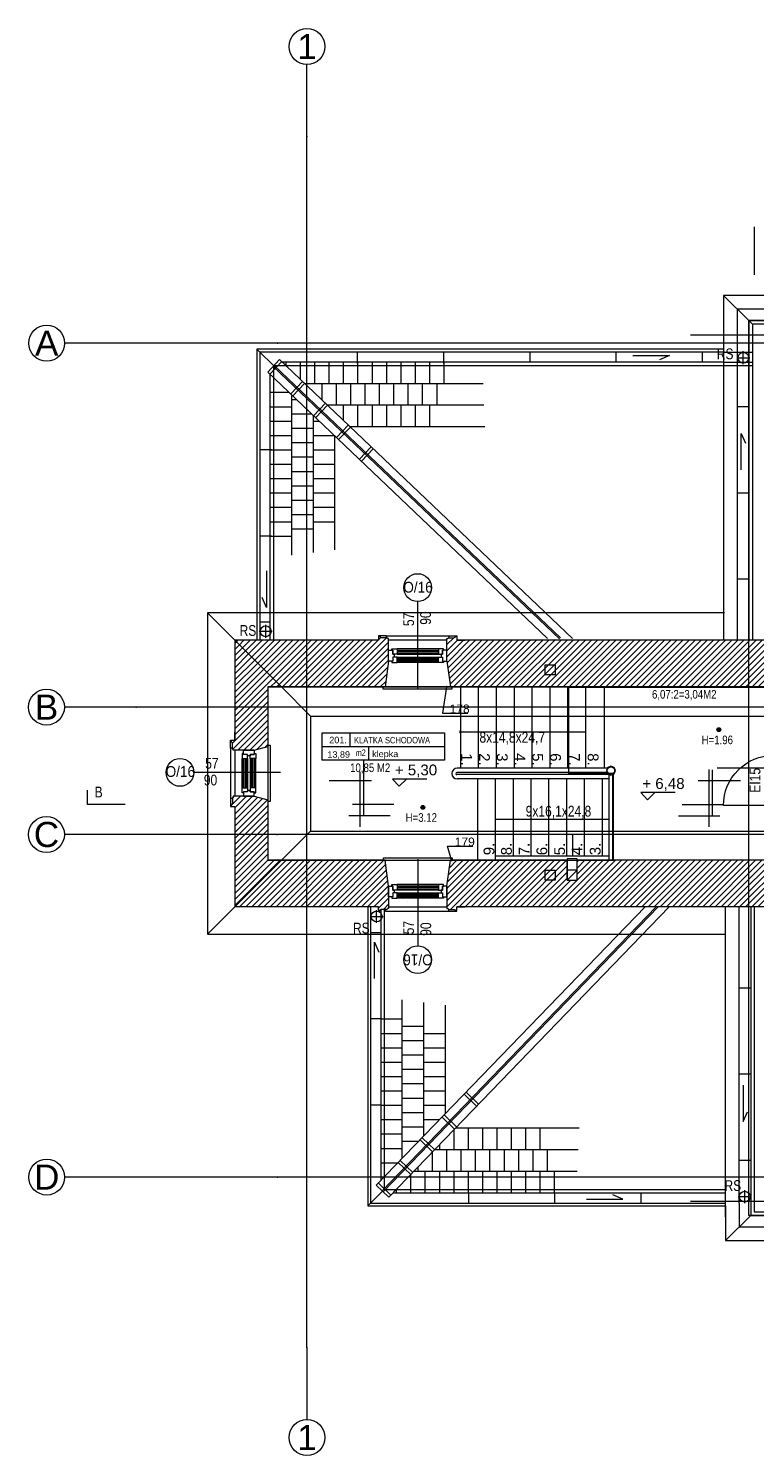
# Model space of a CAD drawing. Header units: millimetres. Extents: x -573548 to 674770, y -210017 to -47794.
# Tile 1 of 234: x 77364 to 87468, y -184010 to -164157. Entities that reach past the tile are written whole.
import ezdxf
from ezdxf.enums import TextEntityAlignment as Align

# ---------------------------------------------------------------- set-up
doc = ezdxf.new("R2010")
doc.units = ezdxf.units.MM
for name, color, linetype, lineweight in [('A.06 RZUT PODDASZA_is$0$00 ZMIANY_Nr_pióra__2', 8, 'Continuous', 9), ('A.06 RZUT PODDASZA_is$0$00 ZMIANY_Nr_pióra__20', 8, 'Continuous', 9), ('A.06 RZUT PODDASZA_is$0$0_Nr_pióra__12', 8, 'Continuous', 9), ('A.06 RZUT PODDASZA_is$0$0_Nr_pióra__25', 8, 'Continuous', 9), ('A.06 RZUT PODDASZA_is$0$A-OPISY-2_Nr_pióra__2', 8, 'Continuous', 9), ('A.06 RZUT PODDASZA_is$0$A-OPISY-3_Nr_pióra__6', 8, 'Continuous', 9), ('A.06 RZUT PODDASZA_is$0$A-WIDOK_Nr_pióra__1', 8, 'Continuous', 9), ('A.06 RZUT PODDASZA_is$0$A-WIDOK_Nr_pióra__21', 8, 'Continuous', 9), ('A.06 RZUT PODDASZA_is$0$A-WYSOKOSCI_Nr_pióra__7', 8, 'Continuous', 9), ('A.06 RZUT PODDASZA_is$0$detalokna_Nr_pióra__2', 8, 'Continuous', 9), ('A.06 RZUT PODDASZA_is$0$detalokna_Nr_pióra__251', 8, 'Continuous', 9), ('A.06 RZUT PODDASZA_is$0$detalokna_Nr_pióra__8', 8, 'Continuous', 9), ('A.06 RZUT PODDASZA_is$0$DIM MALY_Nr_pióra__8', 8, 'Continuous', 9), ('A.06 RZUT PODDASZA_is$0$Drawing & Figure_Nr_pióra__18', 8, 'Continuous', 9), ('A.06 RZUT PODDASZA_is$0$Koty_Nr_pióra__1', 8, 'Continuous', 9), ('A.06 RZUT PODDASZA_is$0$Koty_Nr_pióra__61', 8, 'Continuous', 9), ('A.06 RZUT PODDASZA_is$0$nadproża_opis#6_Nr_pióra__7', 8, 'Continuous', 9), ('A.06 RZUT PODDASZA_is$0$Nowe_00 ZMIANY_Nr_pióra__59', 8, 'Continuous', 9), ('A.06 RZUT PODDASZA_is$0$Nowe_A-DRZWI_Nr_pióra__59', 8, 'Continuous', 9), ('A.06 RZUT PODDASZA_is$0$Nowe_A-OKNA-OPIS_Nr_pióra__59', 8, 'Continuous', 9), ('A.06 RZUT PODDASZA_is$0$Nowe_A_okno_Nr_pióra__59', 8, 'Continuous', 9), ('A.06 RZUT PODDASZA_is$0$Nowe_opisy inne_Nr_pióra__59', 8, 'Continuous', 9), ('A.06 RZUT PODDASZA_is$0$obwody#7_Nr_pióra__5', 8, 'Continuous', 9), ('A.06 RZUT PODDASZA_is$0$opisy inne_Nr_pióra__1', 8, 'Continuous', 9), ('A.06 RZUT PODDASZA_is$0$opisy inne_Nr_pióra__25', 8, 'Continuous', 9), ('A.06 RZUT PODDASZA_is$0$OSIE_Nr_pióra__1', 8, 'Continuous', 9), ('A.06 RZUT PODDASZA_is$0$RURY SPUSTOWE_Nr_pióra__2', 8, 'Continuous', 9), ('A.06 RZUT PODDASZA_is$0$RURY SPUSTOWE_Nr_pióra__3', 8, 'Continuous', 9), ('A.06 RZUT PODDASZA_is$0$SCHODY_Nr_pióra__1', 8, 'Continuous', 9), ('A.06 RZUT PODDASZA_is$0$SCIANY_KONSTR_Nr_pióra__21', 8, 'Continuous', 9), ('A.06 RZUT PODDASZA_is$0$Structural - Grid', 8, 'Continuous', 9), ('A.06 RZUT PODDASZA_is$0$Structural - Grid_Nr_pióra__17', 8, 'Continuous', 9), ('A.06 RZUT PODDASZA_is$0$WIDOK_Nr_pióra__1', 8, 'Continuous', 9), ('A.06 RZUT PODDASZA_is$0$WYCIĄG_Nr_pióra__1', 8, 'Continuous', 9)]:
    doc.layers.add(name, color=color, linetype=linetype, lineweight=lineweight)
doc.styles.add('A.06 RZUT PODDASZA_is$0$STYL_AUTOMATYCZNY_1', font='arial.ttf')
doc.styles.add('A.06 RZUT PODDASZA_is$0$STYL_AUTOMATYCZNY_6', font='arial.ttf', dxfattribs={"width": 0.8})
doc.styles.add('A.06 RZUT PODDASZA_is$0$STYL_AUTOMATYCZNY_7', font='arial.ttf', dxfattribs={"width": 0.7})
doc.styles.add('A.06 RZUT PODDASZA_is$0$STYL_AUTOMATYCZNY_8', font='arial.ttf', dxfattribs={"width": 0.9})
pattern_1 = [(45, (0, 0), (-42.426407, 42.426407), [])]

# ---------------------------------------------------------------- blocks, each defined once
blk = doc.blocks.new('A.06 RZUT PODDASZA_is$0$Standardowy znacznik osi_2')
at = {"layer": 'A.06 RZUT PODDASZA_is$0$Structural - Grid_Nr_pióra__17'}
for p, q in [((1000, 0), (0, 0)), ((1000, 0), (17853, 0)), ((17853, 0), (18853, 0))]:
    blk.add_line(p, q, dxfattribs=at)
for centre in [(-250, 0), (19103, 0)]:
    blk.add_circle(centre, 250, dxfattribs=at)
for p in [(1000, 0), (1000, 0), (17853, 0), (17853, 0)]:
    blk.add_point(p, dxfattribs=at)
at = {"layer": 'A.06 RZUT PODDASZA_is$0$Structural - Grid_Nr_pióra__17', "style": 'A.06 RZUT PODDASZA_is$0$STYL_AUTOMATYCZNY_1'}
for tag, p in [('AC_MarkerText_1_0', (5, -80)), ('AC_MarkerText_1_1', (19358, -80))]:
    blk.add_attdef(tag, text='', height=350, rotation=270, dxfattribs=at).set_placement(p, align=Align.TOP_CENTER)
blk = doc.blocks.new('A.06 RZUT PODDASZA_is$0$Standardowy znacznik osi_3')
at = {"layer": 'A.06 RZUT PODDASZA_is$0$Structural - Grid_Nr_pióra__17'}
for p, q in [((2962, 0), (40907, 0)), ((40907, 0), (43869, 0))]:
    blk.add_line(p, q, dxfattribs=at)
blk.add_circle((44119, 0), 250, dxfattribs=at)
blk.add_point((40907, 0), dxfattribs=at)
blk.add_point((40907, 0), dxfattribs=at)
at = {"layer": 'A.06 RZUT PODDASZA_is$0$Structural - Grid_Nr_pióra__17', "style": 'A.06 RZUT PODDASZA_is$0$STYL_AUTOMATYCZNY_1'}
for tag, p in [('AC_MarkerText_1_0', (-250, -335)), ('AC_MarkerText_1_1', (44119, -335))]:
    blk.add_attdef(tag, text='', height=350, rotation=180, dxfattribs=at).set_placement(p, align=Align.TOP_CENTER)
blk = doc.blocks.new('A.06 RZUT PODDASZA_is$0$Standardowy znacznik osi_4')
at = {"layer": 'A.06 RZUT PODDASZA_is$0$Structural - Grid_Nr_pióra__17'}
for p, q in [((1000, 0), (42869, 0)), ((42869, 0), (43869, 0))]:
    blk.add_line(p, q, dxfattribs=at)
blk.add_circle((44119, 0), 250, dxfattribs=at)
blk.add_point((42869, 0), dxfattribs=at)
blk.add_point((42869, 0), dxfattribs=at)
at = {"layer": 'A.06 RZUT PODDASZA_is$0$Structural - Grid_Nr_pióra__17', "style": 'A.06 RZUT PODDASZA_is$0$STYL_AUTOMATYCZNY_1'}
for tag, p in [('AC_MarkerText_1_0', (-250, -335)), ('AC_MarkerText_1_1', (44119, -335))]:
    blk.add_attdef(tag, text='', height=350, rotation=180, dxfattribs=at).set_placement(p, align=Align.TOP_CENTER)
blk = doc.blocks.new('A.06 RZUT PODDASZA_is')
at = {"layer": 'A.06 RZUT PODDASZA_is$0$00 ZMIANY_Nr_pióra__20'}
blk.add_hatch(color=256, dxfattribs=at).paths.add_polyline_path([(82593, -101189), (82595, -101186), (82596, -101188)])
at = {"layer": 'A.06 RZUT PODDASZA_is$0$A-WYSOKOSCI_Nr_pióra__7'}
for points in [[(86951, -98797, 1), (86897, -98797, 1)], [(82830, -99878, 1), (82777, -99878, 1)]]:
    blk.add_hatch(color=256, dxfattribs=at).paths.add_polyline_path(points)
at = {"layer": 'A.06 RZUT PODDASZA_is$0$Drawing & Figure_Nr_pióra__18'}
h = blk.add_hatch(dxfattribs=at)
h.set_pattern_fill('Common_Brick_0001', color=256, style=0, pattern_type=2)
h.set_pattern_definition(pattern_1)
h.paths.add_polyline_path([(80187, -98942), (80127, -98942), (80127, -98957), (80140, -98957), (80140, -98969, -0.371445), (80153, -98985), (80153, -99057, 0.436052), (80163, -99067), (80163, -99082), (80187, -99082), (80457, -99082), (80647, -99033), (80647, -98204), (80647, -98203), (80837, -98203), (80187, -97553)])
h = blk.add_hatch(dxfattribs=at)
h.set_pattern_fill('Common_Brick_0001', color=256, style=0, pattern_type=2)
h.set_pattern_definition(pattern_1)
h.paths.add_polyline_path([(82326, -97553), (82326, -97529), (82311, -97529, 0.436052), (82301, -97519), (82228, -97519, -0.371445), (82213, -97506), (82201, -97506), (82201, -97493), (82186, -97493), (82186, -97553), (82070, -97553), (80187, -97553), (80837, -98203), (82277, -98203), (82326, -97843), (82326, -97693)])
h = blk.add_hatch(dxfattribs=at)
h.set_pattern_fill('Common_Brick_0001', color=256, style=0, pattern_type=2)
h.set_pattern_definition(pattern_1)
h.paths.add_polyline_path([(83138, -97693), (83138, -97843), (83187, -98203), (87340, -98203), (87667, -98203), (87667, -98204), (87667, -98608), (87667, -99113), (87692, -99113), (87692, -99113), (87742, -99113), (87817, -99113), (87816, -98608), (87814, -97553), (87340, -97553), (83393, -97553), (83278, -97553), (83278, -97493), (83263, -97493), (83263, -97506), (83251, -97506, -0.371445), (83235, -97519), (83163, -97519, 0.436052), (83153, -97529), (83138, -97529), (83138, -97553)])
h = blk.add_hatch(dxfattribs=at)
h.set_pattern_fill('Common_Brick_0001', color=256, style=0, pattern_type=2)
h.set_pattern_definition(pattern_1)
h.paths.add_polyline_path([(80127, -99864), (80187, -99864), (80187, -101263), (82070, -101263), (82186, -101263), (82186, -101323), (82201, -101323), (82201, -101310), (82213, -101310, -0.371445), (82228, -101297), (82301, -101297, 0.436052), (82311, -101287), (82326, -101287), (82326, -101263), (82326, -101123), (82326, -100973), (82277, -100614), (80836, -100614), (80647, -100614), (80647, -99773), (80457, -99724), (80307, -99724), (80307, -99724), (80187, -99724), (80163, -99724), (80163, -99739, 0.436052), (80153, -99749), (80153, -99821, -0.371445), (80140, -99837), (80140, -99849), (80127, -99849)])
h = blk.add_hatch(dxfattribs=at)
h.set_pattern_fill('Common_Brick_0001', color=256, style=0, pattern_type=2)
h.set_pattern_definition(pattern_1)
h.paths.add_polyline_path([(83187, -100614), (83138, -100973), (83138, -101123), (83138, -101263), (83138, -101287), (83153, -101287, 0.436052), (83163, -101297), (83235, -101297, -0.371445), (83251, -101310), (83263, -101310), (83263, -101323), (83278, -101323), (83278, -101263), (83393, -101263), (87340, -101263), (87817, -101263), (87817, -100208), (87817, -99996), (87807, -99996), (87807, -99893), (87791, -99893), (87791, -99893), (87734, -99893), (87667, -99893), (87667, -100208), (87667, -100614), (87340, -100614), (85457, -100614), (84951, -100614), (84951, -100893), (84811, -100893), (84811, -100614), (83210, -100614, -0.294255), (83206, -100619, -0.458912), (83198, -100614)])
at = {"layer": 'A.06 RZUT PODDASZA_is$0$00 ZMIANY_Nr_pióra__2', "flags": 128}
blk.add_lwpolyline([(82593, -101189), (82595, -101186), (82596, -101188)], close=True, dxfattribs=at)
at = {"layer": 'A.06 RZUT PODDASZA_is$0$0_Nr_pióra__12'}
for p, q in [((81933, -100147), (81933, -99382)), ((86787, -100129), (86787, -99352)), ((81499, -99502), (82089, -99502)), ((86637, -99502), (87226, -99502)), ((86787, -100147), (86787, -99514)), ((82349, -99997), (81774, -99997)), ((86362, -99997), (86937, -99997))]:
    blk.add_line(p, q, dxfattribs=at)
at = {"layer": 'A.06 RZUT PODDASZA_is$0$0_Nr_pióra__25'}
for p, q in [((81982, -99987), (81982, -99222)), ((86836, -99987), (86836, -99354)), ((82399, -99837), (81824, -99837)), ((86411, -99837), (86986, -99837))]:
    blk.add_line(p, q, dxfattribs=at)
blk.add_lwpolyline([(78662, -99837), (78137, -99837), (78137, -99637)], dxfattribs=at)
at = {"layer": 'A.06 RZUT PODDASZA_is$0$A-OPISY-3_Nr_pióra__6'}
for p, q in [((81788, -98840), (81788, -99030)), ((81402, -99030), (83106, -99030)), ((82045, -99030), (82045, -99220))]:
    blk.add_line(p, q, dxfattribs=at)
blk.add_lwpolyline([(81402, -99220), (81402, -98840), (83106, -98840), (83106, -99220)], close=True, dxfattribs=at)
at = {"layer": 'A.06 RZUT PODDASZA_is$0$A-WIDOK_Nr_pióra__1'}
for q in [(84811, -100893), (84811, -100753)]:
    blk.add_line((84951, -100753), q, dxfattribs=at)
at = {"layer": 'A.06 RZUT PODDASZA_is$0$A-WIDOK_Nr_pióra__21'}
for points in [[(84507, -97894), (84647, -97894), (84647, -98034), (84507, -98034)], [(84504, -100753), (84644, -100753), (84644, -100893), (84504, -100893)]]:
    blk.add_lwpolyline(points, close=True, dxfattribs=at)
at = {"layer": 'A.06 RZUT PODDASZA_is$0$A-WYSOKOSCI_Nr_pióra__7'}
for centre in [(86924, -98797), (82804, -99878)]:
    blk.add_circle(centre, 26.7, dxfattribs=at)
at = {"layer": 'A.06 RZUT PODDASZA_is$0$detalokna_Nr_pióra__2'}
for points in [[(82299, -97519), (82299, -97493), (83164, -97493), (83164, -97519)], [(83208, -98203), (83208, -98234), (82251, -98234), (82251, -98203)], [(80153, -99055), (80127, -99055), (80127, -99750), (80153, -99750)], [(80647, -99012), (80678, -99012), (80678, -99798), (80647, -99798)], [(82256, -100613), (82256, -100582), (83212, -100582), (83212, -100613)], [(82284, -101297), (82284, -101323), (83164, -101323), (83164, -101297)]]:
    blk.add_lwpolyline(points, dxfattribs=at)
at = {"layer": 'A.06 RZUT PODDASZA_is$0$detalokna_Nr_pióra__251'}
for p, q in [((82299, -97493), (82201, -97493)), ((83164, -97493), (83263, -97493)), ((80127, -99055), (80127, -98957)), ((80127, -99750), (80127, -99849)), ((83164, -101323), (83263, -101323))]:
    blk.add_line(p, q, dxfattribs=at)
at = {"layer": 'A.06 RZUT PODDASZA_is$0$detalokna_Nr_pióra__8'}
for p, q in [((87390, -93155), (87340, -93105)), ((86990, -93543), (87390, -93543)), ((86990, -93683), (87390, -93683)), ((83138, -97553), (82326, -97553)), ((83187, -98203), (82277, -98203)), ((80647, -99033), (80647, -99773)), ((80187, -99082), (80187, -99724)), ((82277, -100613), (83187, -100613)), ((82326, -101263), (83138, -101263))]:
    blk.add_line(p, q, dxfattribs=at)
for points in [[(87417, -101263), (87417, -105505), (118397, -105505), (118397, -93155), (87390, -93155), (87390, -97553)], [(87390, -93733), (80725, -93733), (80725, -97553)], [(82267, -101297), (82267, -105193), (87017, -105193)]]:
    blk.add_lwpolyline(points, dxfattribs=at)
at = {"layer": 'A.06 RZUT PODDASZA_is$0$DIM MALY_Nr_pióra__8'}
for p, q in [((87417, -91802), (87417, -92471)), ((86530, -93305), (87823, -93305)), ((86530, -105355), (87772, -105355))]:
    blk.add_line(p, q, dxfattribs=at)
at = {"layer": 'A.06 RZUT PODDASZA_is$0$Koty_Nr_pióra__1'}
for points in [[(82859, -99484), (82381, -99484), (82473, -99584), (82575, -99484)], [(86316, -99672), (85838, -99672), (85930, -99771), (86032, -99672)]]:
    blk.add_lwpolyline(points, dxfattribs=at)
at = {"layer": 'A.06 RZUT PODDASZA_is$0$nadproża_opis#6_Nr_pióra__7'}
for p, q in [((83133, -98203), (83076, -98569)), ((83076, -98569), (83126, -98569)), ((83126, -98569), (83430, -98569)), ((83204, -100613), (83147, -100420)), ((83147, -100420), (83197, -100420)), ((83197, -100420), (83501, -100420))]:
    blk.add_line(p, q, dxfattribs=at)
for points in [[(83132, -98209, 1), (83134, -98197, 1)], [(83202, -100607, 1), (83206, -100619, 1)]]:
    blk.add_lwpolyline(points, format="xyb", close=True, dxfattribs=at)
at = {"layer": 'A.06 RZUT PODDASZA_is$0$Nowe_00 ZMIANY_Nr_pióra__59', "flags": 128}
blk.add_lwpolyline([(87340, -93105), (118447, -93105), (118447, -105555), (87340, -105555)], close=True, dxfattribs=at)
at = {"layer": 'A.06 RZUT PODDASZA_is$0$Nowe_A-DRZWI_Nr_pióra__59'}
blk.add_lwpolyline([(87692, -99850), (87692, -99893), (87791, -99893), (87791, -99850), (86988, -99850, -0.414214), (87683, -99155), (87791, -99155), (87791, -99113), (87692, -99113), (87692, -99155)], format="xyb", dxfattribs=at)
at = {"layer": 'A.06 RZUT PODDASZA_is$0$Nowe_A-OKNA-OPIS_Nr_pióra__59'}
for p, q in [((82732, -98218), (82732, -97013)), ((80822, -99392), (79617, -99392)), ((82732, -100598), (82732, -101803))]:
    blk.add_line(p, q, dxfattribs=at)
for centre in [(82732, -96820), (79424, -99392), (82732, -101996)]:
    blk.add_circle(centre, 193, dxfattribs=at)
at = {"layer": 'A.06 RZUT PODDASZA_is$0$Nowe_A_okno_Nr_pióra__59'}
for points in [[(82444, -97673), (82444, -97748), (82386, -97748), (82386, -97693), (82374, -97693), (82374, -97673)], [(83020, -97673), (83020, -97748), (83078, -97748), (83078, -97693), (83090, -97693), (83090, -97673)], [(82326, -97843), (82326, -97693), (82386, -97693), (82386, -97748), (82406, -97748), (82406, -97788), (82386, -97788), (82386, -97843)], [(82444, -97863), (82444, -97788), (82386, -97788), (82386, -97843), (82374, -97843), (82374, -97863)], [(83020, -97863), (83020, -97788), (83078, -97788), (83078, -97843), (83090, -97843), (83090, -97863)], [(83138, -97843), (83138, -97693), (83078, -97693), (83078, -97748), (83058, -97748), (83058, -97788), (83078, -97788), (83078, -97843)], [(80287, -99200), (80362, -99200), (80362, -99142), (80307, -99142), (80307, -99130), (80287, -99130)], [(80307, -99082), (80457, -99082), (80457, -99142), (80402, -99142), (80402, -99162), (80362, -99162), (80362, -99142), (80307, -99142)], [(80477, -99200), (80402, -99200), (80402, -99142), (80457, -99142), (80457, -99130), (80477, -99130)], [(80287, -99606), (80362, -99606), (80362, -99664), (80307, -99664), (80307, -99676), (80287, -99676)], [(80307, -99724), (80457, -99724), (80457, -99664), (80402, -99664), (80402, -99644), (80362, -99644), (80362, -99664), (80307, -99664)], [(80477, -99606), (80402, -99606), (80402, -99664), (80457, -99664), (80457, -99676), (80477, -99676)], [(82326, -101123), (82326, -100973), (82386, -100973), (82386, -101028), (82406, -101028), (82406, -101068), (82386, -101068), (82386, -101123)], [(82444, -100953), (82444, -101028), (82386, -101028), (82386, -100973), (82374, -100973), (82374, -100953)], [(83020, -100953), (83020, -101028), (83078, -101028), (83078, -100973), (83090, -100973), (83090, -100953)], [(83138, -101123), (83138, -100973), (83078, -100973), (83078, -101028), (83058, -101028), (83058, -101068), (83078, -101068), (83078, -101123)], [(82444, -101143), (82444, -101068), (82386, -101068), (82386, -101123), (82374, -101123), (82374, -101143)], [(83020, -101143), (83020, -101068), (83078, -101068), (83078, -101123), (83090, -101123), (83090, -101143)]]:
    blk.add_lwpolyline(points, close=True, dxfattribs=at)
for points in [[(83020, -97673), (82444, -97673)], [(82444, -97691), (83020, -97691)], [(82444, -97711), (83020, -97711)], [(82444, -97731), (83020, -97731)], [(82444, -97748), (83020, -97748)], [(82444, -97788), (83020, -97788)], [(82444, -97806), (83020, -97806)], [(82444, -97826), (83020, -97826)], [(82444, -97846), (83020, -97846)], [(83020, -97863), (82444, -97863)], [(80287, -99606), (80287, -99200)], [(80304, -99200), (80304, -99606)], [(80324, -99200), (80324, -99606)], [(80344, -99200), (80344, -99606)], [(80362, -99200), (80362, -99606)], [(80402, -99200), (80402, -99606)], [(80419, -99200), (80419, -99606)], [(80439, -99200), (80439, -99606)], [(80459, -99200), (80459, -99606)], [(80477, -99606), (80477, -99200)], [(83020, -100953), (82444, -100952)], [(82444, -100970), (83020, -100970)], [(82444, -100990), (83020, -100990)], [(82444, -101010), (83020, -101010)], [(82444, -101027), (83020, -101028)], [(82444, -101067), (83020, -101068)], [(82444, -101085), (83020, -101085)], [(82444, -101105), (83020, -101105)], [(82444, -101125), (83020, -101125)], [(83020, -101143), (82444, -101142)]]:
    blk.add_lwpolyline(points, dxfattribs=at)
at = {"layer": 'A.06 RZUT PODDASZA_is$0$obwody#7_Nr_pióra__5'}
for points in [[(84837, -98204), (80647, -98204), (80647, -100614), (85457, -100614), (85457, -99409), (84837, -99409)], [(87667, -100614), (85457, -100614), (85457, -99409), (84837, -99409), (84837, -98204), (87667, -98204)]]:
    blk.add_lwpolyline(points, close=True, dxfattribs=at)
at = {"layer": 'A.06 RZUT PODDASZA_is$0$OSIE_Nr_pióra__1'}
for p, q in [((87174, -93623), (87354, -93623)), ((87264, -93713), (87264, -93533)), ((80526, -97428), (80706, -97428)), ((80616, -97518), (80616, -97338)), ((86900, -99330), (119033, -99330)), ((82070, -101396), (82250, -101396)), ((82160, -101486), (82160, -101306)), ((87284, -105384), (87284, -105204)), ((87194, -105294), (87374, -105294))]:
    blk.add_line(p, q, dxfattribs=at)
at = {"layer": 'A.06 RZUT PODDASZA_is$0$RURY SPUSTOWE_Nr_pióra__2'}
for points in [[(85728, -93591), (86235, -93591), (86098, -93651)], [(87236, -95180), (87236, -94674), (87295, -94811)], [(80628, -96589), (80628, -97096), (80568, -96959)], [(82130, -102261), (82130, -101754), (82190, -101891)], [(87263, -103743), (87263, -104250), (87322, -104113)], [(85079, -105330), (85586, -105330), (85449, -105270)]]:
    blk.add_lwpolyline(points, dxfattribs=at)
at = {"layer": 'A.06 RZUT PODDASZA_is$0$RURY SPUSTOWE_Nr_pióra__3'}
for centre in [(87264, -93623), (80616, -97428), (82160, -101396), (87284, -105294)]:
    blk.add_circle(centre, 75, dxfattribs=at)
at = {"layer": 'A.06 RZUT PODDASZA_is$0$SCHODY_Nr_pióra__1'}
for p, q in [((83327, -98203), (83327, -99333)), ((83575, -98203), (83575, -99333)), ((83824, -98203), (83824, -99333)), ((84073, -98203), (84073, -99333)), ((84321, -98203), (84321, -99333)), ((84570, -98203), (84570, -99333)), ((84818, -98203), (84818, -99333)), ((85067, -98203), (85067, -99333)), ((85327, -98203), (85327, -99333)), ((83327, -99247), (83327, -99333)), ((85372, -99393), (83278, -99393)), ((85399, -99423), (83278, -99423)), ((85374, -99333), (83282, -99333)), ((85399, -100613), (85399, -99418)), ((85446, -100613), (85446, -99418)), ((83278, -99483), (83278, -99483)), ((85399, -99483), (83282, -99483)), ((83569, -100611), (83569, -99483)), ((83817, -100611), (83817, -99483)), ((84064, -100556), (84064, -99483)), ((84312, -100556), (84312, -99483)), ((84559, -100556), (84559, -99483)), ((84807, -100556), (84807, -99483)), ((85055, -100556), (85055, -99483)), ((85302, -100556), (85302, -99483)), ((85399, -100556), (83817, -100556))]:
    blk.add_line(p, q, dxfattribs=at)
blk.add_lwpolyline([(83314, -98826, 1), (83339, -98826, 1)], format="xyb", close=True, dxfattribs=at)
for points in [[(83327, -98826), (84784, -98826), (85077, -98826)], [(85399, -100047), (84109, -100047), (83817, -100047)]]:
    blk.add_lwpolyline(points, dxfattribs=at)
blk.add_lwpolyline([(85422, -99304), (85378, -99322), (85360, -99366), (85378, -99410), (85422, -99428), (85466, -99410), (85484, -99366), (85466, -99322)], close=True, dxfattribs=at)
blk.add_circle((85422, -99366), 50.8, dxfattribs=at)
for centre, radius in [((83282, -99408), 75), ((83278, -99408), 15)]:
    blk.add_arc(centre, radius, 90, 270, dxfattribs=at)
at = {"layer": 'A.06 RZUT PODDASZA_is$0$SCIANY_KONSTR_Nr_pióra__21'}
for p, q in [((80187, -97553), (80187, -98942)), ((82186, -97553), (80187, -97553)), ((82326, -97843), (82326, -97553)), ((82326, -97843), (82326, -97573)), ((83138, -97843), (83138, -97553)), ((87814, -97553), (83278, -97553)), ((82326, -97843), (82277, -98203)), ((83138, -97843), (83187, -98203)), ((80647, -98203), (80647, -99033)), ((82277, -98203), (80647, -98203)), ((87667, -98203), (83187, -98203)), ((80457, -99082), (80647, -99033)), ((80457, -99082), (80187, -99082)), ((80457, -99724), (80187, -99724)), ((80457, -99724), (80647, -99773)), ((80647, -99773), (80647, -100613)), ((80187, -99864), (80187, -101263)), ((82277, -100613), (80647, -100613)), ((82326, -100973), (82277, -100613)), ((83138, -100973), (83187, -100613)), ((84811, -100613), (83187, -100613)), ((84811, -100613), (84811, -100893)), ((84811, -100893), (84811, -100613)), ((87667, -100613), (84951, -100613)), ((84951, -100893), (84951, -100613)), ((82326, -100973), (82326, -101263)), ((83138, -100973), (83138, -101263)), ((84811, -100893), (84951, -100893)), ((82186, -101263), (80187, -101263)), ((87817, -101263), (83278, -101263))]:
    blk.add_line(p, q, dxfattribs=at)
for points in [[(82326, -97553), (82326, -97529), (82311, -97529, 0.436052), (82301, -97519), (82228, -97519, -0.371445), (82213, -97506), (82201, -97506), (82201, -97493), (82186, -97493), (82186, -97553), (82070, -97553)], [(83138, -97553), (83138, -97529), (83153, -97529, -0.436052), (83163, -97519), (83235, -97519, 0.371445), (83251, -97506), (83263, -97506), (83263, -97493), (83278, -97493), (83278, -97553), (83393, -97553)], [(80187, -99082), (80163, -99082), (80163, -99067, -0.436052), (80153, -99057), (80153, -98985, 0.371445), (80140, -98969), (80140, -98957), (80127, -98957), (80127, -98942), (80187, -98942), (80187, -98826)], [(80187, -99724), (80163, -99724), (80163, -99739, 0.436052), (80153, -99749), (80153, -99821, -0.371445), (80140, -99837), (80140, -99849), (80127, -99849), (80127, -99864), (80187, -99864), (80187, -99979)], [(82326, -101263), (82326, -101287), (82311, -101287, -0.436052), (82301, -101297), (82228, -101297, 0.371445), (82213, -101310), (82201, -101310), (82201, -101323), (82186, -101323), (82186, -101263), (82070, -101263)], [(83138, -101263), (83138, -101287), (83153, -101287, 0.436052), (83163, -101297), (83235, -101297, -0.371445), (83251, -101310), (83263, -101310), (83263, -101323), (83278, -101323), (83278, -101263), (83393, -101263)]]:
    blk.add_lwpolyline(points, format="xyb", dxfattribs=at)
at = {"layer": 'A.06 RZUT PODDASZA_is$0$WIDOK_Nr_pióra__1'}
for p, q in [((86990, -92755), (87340, -93105)), ((80495, -93503), (80756, -93763)), ((86990, -93353), (86990, -97553)), ((80810, -93648), (80645, -93822)), ((80839, -93676), (80674, -93849)), ((80810, -93648), (84886, -97527)), ((80896, -93683), (80896, -93729)), ((81096, -93683), (81096, -93920)), ((81296, -93683), (81296, -93983)), ((81496, -93683), (81496, -93983)), ((81696, -93683), (81696, -93983)), ((81895, -93703), (81895, -93543)), ((81896, -93683), (81896, -93983)), ((82096, -93683), (82096, -93983)), ((82296, -93683), (82296, -93983)), ((82496, -93683), (82496, -93983)), ((82696, -93683), (82696, -93983)), ((82896, -93683), (82896, -93983)), ((83095, -93703), (83095, -93543)), ((83096, -93683), (83096, -93983)), ((84295, -93683), (84295, -93543)), ((85495, -93683), (85495, -93543)), ((86695, -93683), (86695, -93543)), ((80645, -93822), (84538, -97527)), ((80721, -93742), (84705, -97535)), ((80735, -93728), (84719, -97520)), ((80675, -94103), (80941, -94103)), ((81129, -93951), (80964, -94125)), ((81158, -93979), (80993, -94153)), ((81396, -93983), (81396, -94205)), ((81596, -93983), (81596, -94283)), ((81796, -93983), (81796, -94283)), ((81996, -93983), (81996, -94283)), ((82196, -93983), (82196, -94283)), ((82396, -93983), (82396, -94283)), ((82596, -93983), (82596, -94283)), ((82796, -93983), (82796, -94283)), ((82996, -93983), (82996, -94283)), ((80975, -94203), (81046, -94203)), ((81448, -94255), (81282, -94429)), ((81477, -94282), (81311, -94456)), ((81696, -94283), (81696, -94491)), ((81896, -94283), (81896, -94583)), ((82096, -94283), (82096, -94583)), ((82296, -94283), (82296, -94583)), ((82496, -94283), (82496, -94583)), ((82696, -94283), (82696, -94583)), ((82896, -94283), (82896, -94583)), ((80675, -94303), (80975, -94303)), ((80975, -94403), (81256, -94403)), ((87340, -94305), (87180, -94305)), ((80675, -94503), (80975, -94503)), ((80975, -94603), (81275, -94603)), ((81275, -94503), (81361, -94503)), ((81767, -94558), (81601, -94732)), ((81796, -94586), (81630, -94759)), ((80675, -94703), (80975, -94703)), ((80975, -94803), (81275, -94803)), ((81275, -94703), (81571, -94703)), ((82085, -94861), (81920, -95035)), ((82114, -94889), (81949, -95063)), ((80695, -94903), (80535, -94903)), ((80675, -94903), (80975, -94903)), ((80975, -95003), (81275, -95003)), ((81275, -94903), (81575, -94903)), ((80675, -95103), (80975, -95103)), ((80975, -95203), (81275, -95203)), ((81275, -95103), (81575, -95103)), ((80675, -95303), (80975, -95303)), ((80975, -95403), (81275, -95403)), ((81275, -95303), (81575, -95303)), ((80675, -95503), (80975, -95503)), ((80975, -95603), (81275, -95603)), ((81275, -95503), (81575, -95503)), ((87340, -95505), (87180, -95505)), ((80675, -95703), (80975, -95703)), ((80975, -95803), (81275, -95803)), ((81275, -95703), (81575, -95703)), ((80675, -95903), (80975, -95903)), ((80975, -96003), (81275, -96003)), ((81275, -95903), (81575, -95903)), ((80695, -96103), (80535, -96103)), ((80675, -96103), (80975, -96103)), ((87340, -96705), (87180, -96705)), ((79807, -97173), (80837, -98203)), ((80675, -97303), (80535, -97303)), ((80837, -98203), (81242, -98608)), ((81242, -98608), (87851, -98608)), ((81242, -98608), (81242, -100208)), ((80837, -100613), (81242, -100208)), ((81242, -100208), (87851, -100208)), ((79807, -101643), (80837, -100613)), ((82156, -105135), (85900, -101263)), ((82235, -105212), (86053, -101263)), ((82249, -105226), (86080, -101263)), ((82329, -105302), (86233, -101263)), ((87017, -105573), (87017, -101263)), ((87207, -105383), (87207, -101263)), ((82217, -101622), (82077, -101622)), ((87367, -102392), (87207, -102392)), ((82217, -102822), (82077, -102822)), ((82217, -102822), (82517, -102822)), ((82217, -103022), (82517, -103022)), ((82517, -102922), (82817, -102922)), ((82817, -103022), (83117, -103022)), ((82217, -103222), (82517, -103222)), ((82517, -103122), (82817, -103122)), ((82817, -103222), (83117, -103222)), ((82217, -103422), (82517, -103422)), ((82517, -103322), (82817, -103322)), ((82817, -103422), (83117, -103422)), ((82217, -103622), (82517, -103622)), ((82517, -103522), (82817, -103522)), ((82817, -103622), (83117, -103622)), ((87367, -103592), (87207, -103592)), ((82217, -103822), (82517, -103822)), ((82517, -103722), (82817, -103722)), ((82817, -103822), (83117, -103822)), ((82217, -104022), (82077, -104022)), ((82217, -104022), (82517, -104022)), ((82517, -103922), (82817, -103922)), ((82817, -104022), (83117, -104022)), ((83552, -104037), (83379, -103870)), ((83580, -104008), (83407, -103841)), ((82217, -104222), (82517, -104222)), ((82517, -104122), (82817, -104122)), ((82817, -104222), (83039, -104222)), ((83246, -104353), (83073, -104186)), ((83274, -104324), (83101, -104157)), ((82217, -104422), (82517, -104422)), ((82517, -104322), (82817, -104322)), ((83238, -104643), (83238, -104362)), ((83438, -104643), (83438, -104343)), ((83638, -104643), (83638, -104343)), ((83838, -104643), (83838, -104343)), ((84038, -104643), (84038, -104343)), ((84238, -104643), (84238, -104343)), ((84438, -104643), (84438, -104343)), ((82217, -104622), (82517, -104622)), ((82517, -104522), (82748, -104522)), ((82940, -104669), (82768, -104503)), ((82968, -104641), (82795, -104474)), ((83038, -104643), (83038, -104568)), ((82217, -104822), (82459, -104822)), ((82634, -104986), (82462, -104819)), ((82662, -104957), (82490, -104790)), ((82938, -104943), (82938, -104672)), ((83138, -104943), (83138, -104643)), ((83338, -104943), (83338, -104643)), ((83538, -104943), (83538, -104643)), ((83738, -104943), (83738, -104643)), ((83938, -104943), (83938, -104643)), ((84138, -104943), (84138, -104643)), ((84338, -104943), (84338, -104643)), ((84538, -104943), (84538, -104643)), ((87367, -104792), (87207, -104792)), ((82638, -105243), (82638, -104982)), ((82738, -104943), (82738, -104879)), ((82838, -105243), (82838, -104943)), ((83038, -105243), (83038, -104943)), ((83238, -105243), (83238, -104943)), ((83438, -105243), (83438, -104943)), ((83638, -105243), (83638, -104943)), ((83838, -105243), (83838, -104943)), ((84038, -105243), (84038, -104943)), ((84238, -105243), (84238, -104943)), ((84438, -105243), (84438, -104943)), ((84638, -105243), (84638, -104943)), ((82037, -105423), (82242, -105218)), ((82329, -105302), (82156, -105135)), ((82356, -105273), (82184, -105107)), ((82438, -105243), (82438, -105189)), ((83438, -105243), (83438, -105383)), ((84638, -105243), (84638, -105383)), ((85838, -105243), (85838, -105383)), ((87367, -105555), (87017, -105905))]:
    blk.add_line(p, q, dxfattribs=at)
for points in [[(82037, -101263), (82037, -105423), (87017, -105423), (87017, -105905), (118797, -105905), (118797, -92755), (86990, -92755), (86990, -93503), (80495, -93503), (80495, -97553)], [(87207, -105383), (87207, -105715), (118607, -105715), (118607, -92945), (87180, -92945), (87180, -97553)], [(87367, -101263), (87367, -105555), (118447, -105555), (118447, -93105), (87340, -93105), (87340, -97553)], [(86990, -93543), (80535, -93543), (80535, -97553)], [(86990, -93683), (80847, -93683)], [(80675, -93851), (80675, -97553)], [(83642, -93983), (81162, -93983)], [(80975, -94136), (80975, -96368)], [(83654, -94283), (81477, -94283)], [(81275, -94422), (81275, -96331)], [(83666, -94583), (81793, -94583)], [(81575, -94708), (81575, -96295)], [(87000, -97173), (79807, -97173), (79807, -101643), (87017, -101643)], [(82077, -101263), (82077, -105383), (87017, -105383)], [(82217, -101301), (82217, -105072)], [(82517, -104762), (82517, -102558)], [(82817, -104451), (82817, -102594)], [(83117, -104141), (83117, -102630)], [(84977, -104343), (83256, -104343)], [(84965, -104643), (82966, -104643)], [(84953, -104943), (82676, -104943)], [(82386, -105243), (87017, -105243)]]:
    blk.add_lwpolyline(points, dxfattribs=at)
at = {"layer": 'A.06 RZUT PODDASZA_is$0$WYCIĄG_Nr_pióra__1'}
blk.add_lwpolyline([(84889, -100555), (84889, -100404), (84889, -100256)], dxfattribs=at)
blk.add_lwpolyline([(84811, -100593), (84811, -100613), (84951, -100613), (84951, -100593)], close=True, dxfattribs=at)
at = {"layer": 'A.06 RZUT PODDASZA_is$0$Structural - Grid'}
ref = blk.add_blockref('A.06 RZUT PODDASZA_is$0$Standardowy znacznik osi_2', (81191, -108395), dxfattribs=dict(at, zscale=1000, rotation=90))
ref.add_attrib('AC_MarkerText_1', '1', dxfattribs={"layer": 'A.06 RZUT PODDASZA_is$0$Structural - Grid_Nr_pióra__17', "color": 20, "lineweight": 15, "true_color": 0xf73328, "height": 350, "rotation": 360, "style": 'A.06 RZUT PODDASZA_is$0$STYL_AUTOMATYCZNY_1'}).set_placement((81191, -108470), align=Align.TOP_CENTER)
ref.add_attrib('AC_MarkerText_1_1', '1', dxfattribs={"layer": 'A.06 RZUT PODDASZA_is$0$Structural - Grid_Nr_pióra__17', "color": 20, "lineweight": 15, "true_color": 0xf73328, "height": 350, "rotation": 360, "style": 'A.06 RZUT PODDASZA_is$0$STYL_AUTOMATYCZNY_1'}).set_placement((81191, -89117), align=Align.TOP_CENTER)
ref = blk.add_blockref('A.06 RZUT PODDASZA_is$0$Standardowy znacznik osi_3', (121687, -93420), dxfattribs=dict(at, zscale=1000, rotation=180))
ref.add_attrib('AC_MarkerText_1_1', 'A', dxfattribs={"layer": 'A.06 RZUT PODDASZA_is$0$Structural - Grid_Nr_pióra__17', "color": 20, "lineweight": 15, "true_color": 0xf73328, "height": 350, "rotation": 360, "style": 'A.06 RZUT PODDASZA_is$0$STYL_AUTOMATYCZNY_1'}).set_placement((77568, -93245), align=Align.TOP_CENTER)
ref = blk.add_blockref('A.06 RZUT PODDASZA_is$0$Standardowy znacznik osi_4', (121683, -98483), dxfattribs=dict(at, zscale=1000, rotation=180))
ref.add_attrib('AC_MarkerText_1_1', 'B', dxfattribs={"layer": 'A.06 RZUT PODDASZA_is$0$Structural - Grid_Nr_pióra__17', "color": 20, "lineweight": 15, "true_color": 0xf73328, "height": 350, "rotation": 360, "style": 'A.06 RZUT PODDASZA_is$0$STYL_AUTOMATYCZNY_1'}).set_placement((77565, -98308), align=Align.TOP_CENTER)
ref = blk.add_blockref('A.06 RZUT PODDASZA_is$0$Standardowy znacznik osi_3', (121683, -100255), dxfattribs=dict(at, zscale=1000, rotation=180))
ref.add_attrib('AC_MarkerText_1_1', 'C', dxfattribs={"layer": 'A.06 RZUT PODDASZA_is$0$Structural - Grid_Nr_pióra__17', "color": 20, "lineweight": 15, "true_color": 0xf73328, "height": 350, "rotation": 360, "style": 'A.06 RZUT PODDASZA_is$0$STYL_AUTOMATYCZNY_1'}).set_placement((77565, -100080), align=Align.TOP_CENTER)
ref = blk.add_blockref('A.06 RZUT PODDASZA_is$0$Standardowy znacznik osi_3', (121687, -105022), dxfattribs=dict(at, zscale=1000, rotation=180))
ref.add_attrib('AC_MarkerText_1_1', 'D', dxfattribs={"layer": 'A.06 RZUT PODDASZA_is$0$Structural - Grid_Nr_pióra__17', "color": 20, "lineweight": 15, "true_color": 0xf73328, "height": 350, "rotation": 360, "style": 'A.06 RZUT PODDASZA_is$0$STYL_AUTOMATYCZNY_1'}).set_placement((77568, -104847), align=Align.TOP_CENTER)
at = {"layer": 'A.06 RZUT PODDASZA_is$0$A-OPISY-2_Nr_pióra__2', "char_height": 90}
for s, insert, attachment_point, style in [('\\A1;{\\pql;\\fArial|b0|i0|c238|p0;\\W1.000000;201.}', (81501, -98987), 7, 'A.06 RZUT PODDASZA_is$0$STYL_AUTOMATYCZNY_1'), ('\\A1;{\\pql;\\fArial|b0|i0|c238|p0;\\W0.800000;KLATKA SCHODOWA}', (81846, -98989), 7, 'A.06 RZUT PODDASZA_is$0$STYL_AUTOMATYCZNY_6'), ('\\A1;{\\pql;\\fArial|b0|i0|c238|p0;\\W1.000000;13,89}', (81475, -99204), 7, 'A.06 RZUT PODDASZA_is$0$STYL_AUTOMATYCZNY_1'), ('\\A1;{\\pqr;\\fArial|b0|i0|c238|p0;\\W0.700000;m2}', (82009, -99073), 3, 'A.06 RZUT PODDASZA_is$0$STYL_AUTOMATYCZNY_7'), ('\\A1;{\\pql;\\fArial|b0|i0|c238|p0;\\W1.000000;klepka}', (82098, -99206), 7, 'A.06 RZUT PODDASZA_is$0$STYL_AUTOMATYCZNY_1')]:
    blk.add_mtext(s, dxfattribs=dict(at, insert=insert, attachment_point=attachment_point, style=style))
at = {"layer": 'A.06 RZUT PODDASZA_is$0$A-WYSOKOSCI_Nr_pióra__7', "char_height": 120, "attachment_point": 5, "style": 'A.06 RZUT PODDASZA_is$0$STYL_AUTOMATYCZNY_6'}
for s, insert in [('\\A1;{\\pqc;\\fArial|b0|i0|c238|p0;\\W0.800000;H=1.96}', (86902, -98940)), ('\\A1;{\\pqc;\\fArial|b0|i0|c238|p0;\\W0.800000;H=3.12}', (82782, -100020))]:
    blk.add_mtext(s, dxfattribs=dict(at, insert=insert))
at = {"layer": 'A.06 RZUT PODDASZA_is$0$Koty_Nr_pióra__61', "char_height": 150, "attachment_point": 7, "style": 'A.06 RZUT PODDASZA_is$0$STYL_AUTOMATYCZNY_1'}
for s, insert in [('\\A1;{\\pql;\\fArial|b0|i0|c238|p0;\\W1.000000; + 5,30}', (82356, -99460)), ('\\A1;{\\pql;\\fArial|b0|i0|c238|p0;\\W1.000000; + 6,48}', (85800, -99649))]:
    blk.add_mtext(s, dxfattribs=dict(at, insert=insert))
at = {"layer": 'A.06 RZUT PODDASZA_is$0$nadproża_opis#6_Nr_pióra__7', "char_height": 120, "attachment_point": 1, "style": 'A.06 RZUT PODDASZA_is$0$STYL_AUTOMATYCZNY_1'}
for s, insert in [('\\A1;{\\pql;\\fArial|b0|i0|c238|p0;\\W1.000000;178}', (83176, -98447)), ('\\A1;{\\pql;\\fArial|b0|i0|c238|p0;\\W1.000000;179}', (83247, -100298))]:
    blk.add_mtext(s, dxfattribs=dict(at, insert=insert))
at = {"layer": 'A.06 RZUT PODDASZA_is$0$Nowe_A-OKNA-OPIS_Nr_pióra__59', "char_height": 150, "attachment_point": 5}
for s, insert, style in [('\\A1;{\\pqc;\\fArial|b0|i0|c238|p0;\\W0.900000;O/16}', (82736, -96816), 'A.06 RZUT PODDASZA_is$0$STYL_AUTOMATYCZNY_8'), ('\\A1;{\\pqc;\\fArial|b0|i0|c238|p0;\\W0.800000;57}', (79867, -99266), 'A.06 RZUT PODDASZA_is$0$STYL_AUTOMATYCZNY_6'), ('\\A1;{\\pqc;\\fArial|b0|i0|c238|p0;\\W0.900000;O/16}', (79428, -99380), 'A.06 RZUT PODDASZA_is$0$STYL_AUTOMATYCZNY_8'), ('\\A1;{\\pqc;\\fArial|b0|i0|c238|p0;\\W0.800000;90}', (79848, -99499), 'A.06 RZUT PODDASZA_is$0$STYL_AUTOMATYCZNY_6')]:
    blk.add_mtext(s, dxfattribs=dict(at, insert=insert, style=style))
for s, insert, rotation, style in [('\\A1;{\\pqc;\\fArial|b0|i0|c238|p0;\\W0.800000;57}', (82607, -97263), 90, 'A.06 RZUT PODDASZA_is$0$STYL_AUTOMATYCZNY_6'), ('\\A1;{\\pqc;\\fArial|b0|i0|c238|p0;\\W0.800000;90}', (82842, -97244), 90, 'A.06 RZUT PODDASZA_is$0$STYL_AUTOMATYCZNY_6'), ('\\A1;{\\pqc;\\fArial|b0|i0|c238|p0;\\W0.800000;57}', (82607, -101551), 90, 'A.06 RZUT PODDASZA_is$0$STYL_AUTOMATYCZNY_6'), ('\\A1;{\\pqc;\\fArial|b0|i0|c238|p0;\\W0.800000;90}', (82846, -101572), 90, 'A.06 RZUT PODDASZA_is$0$STYL_AUTOMATYCZNY_6'), ('\\A1;{\\pqc;\\fArial|b0|i0|c238|p0;\\W0.900000;O/16}', (82736, -101999), 180, 'A.06 RZUT PODDASZA_is$0$STYL_AUTOMATYCZNY_8')]:
    blk.add_mtext(s, dxfattribs=dict(at, insert=insert, rotation=rotation, style=style))
at = {"layer": 'A.06 RZUT PODDASZA_is$0$Nowe_opisy inne_Nr_pióra__59', "insert": (87428, -99502), "char_height": 150, "attachment_point": 5, "rotation": 90, "style": 'A.06 RZUT PODDASZA_is$0$STYL_AUTOMATYCZNY_6'}
blk.add_mtext('\\A1;{\\pqc;\\fArial|b0|i0|c238|p0;\\W0.800000;EI15}', dxfattribs=at)
at = {"layer": 'A.06 RZUT PODDASZA_is$0$obwody#7_Nr_pióra__5', "char_height": 120, "attachment_point": 5, "style": 'A.06 RZUT PODDASZA_is$0$STYL_AUTOMATYCZNY_6'}
for s, insert in [('\\A1;{\\pqc;\\fArial|b0|i0|c238|p0;\\W0.800000;6,07:2=3,04M2}', (86442, -98316)), ('\\A1;{\\pqc;\\fArial|b0|i0|c238|p0;\\W0.800000;10,85 M2}', (82071, -99338))]:
    blk.add_mtext(s, dxfattribs=dict(at, insert=insert))
at = {"layer": 'A.06 RZUT PODDASZA_is$0$opisy inne_Nr_pióra__1', "char_height": 150, "attachment_point": 5, "style": 'A.06 RZUT PODDASZA_is$0$STYL_AUTOMATYCZNY_6'}
for insert in [(87011, -93569), (80369, -97418), (81947, -101559), (87118, -105141)]:
    blk.add_mtext('\\A1;{\\pqc;\\fArial|b0|i0|c238|p0;\\W0.800000;RS}', dxfattribs=dict(at, insert=insert))
at = {"layer": 'A.06 RZUT PODDASZA_is$0$opisy inne_Nr_pióra__25', "insert": (78347, -99740), "char_height": 150, "attachment_point": 9, "style": 'A.06 RZUT PODDASZA_is$0$STYL_AUTOMATYCZNY_6'}
blk.add_mtext('\\A1;{\\pqr;\\fArial|b0|i0|c238|p0;\\W0.800000;B}', dxfattribs=at)
at = {"layer": 'A.06 RZUT PODDASZA_is$0$SCHODY_Nr_pióra__1', "char_height": 150, "attachment_point": 5, "style": 'A.06 RZUT PODDASZA_is$0$STYL_AUTOMATYCZNY_6'}
for s, insert in [('\\A1;{\\pqc;\\fArial|b0|i0|c238|p0;\\W0.800000;8x14,8x24,7}', (84048, -98917)), ('\\A1;{\\pqc;\\fArial|b0|i0|c238|p0;\\W0.800000;9x16,1x24,8}', (84691, -99945))]:
    blk.add_mtext(s, dxfattribs=dict(at, insert=insert))
at = {"layer": 'A.06 RZUT PODDASZA_is$0$SCHODY_Nr_pióra__1', "char_height": 150, "attachment_point": 5, "style": 'A.06 RZUT PODDASZA_is$0$STYL_AUTOMATYCZNY_1'}
for s, insert, rotation in [('\\A1;{\\pqc;\\fArial|b0|i0|c238|p0;\\W1.000000;1.}', (83414, -99211), 270), ('\\A1;{\\pqc;\\fArial|b0|i0|c238|p0;\\W1.000000;2.}', (83661, -99211), 270), ('\\A1;{\\pqc;\\fArial|b0|i0|c238|p0;\\W1.000000;3.}', (83908, -99211), 270), ('\\A1;{\\pqc;\\fArial|b0|i0|c238|p0;\\W1.000000;4.}', (84155, -99211), 270), ('\\A1;{\\pqc;\\fArial|b0|i0|c238|p0;\\W1.000000;5.}', (84402, -99211), 270), ('\\A1;{\\pqc;\\fArial|b0|i0|c238|p0;\\W1.000000;6.}', (84649, -99211), 270), ('\\A1;{\\pqc;\\fArial|b0|i0|c238|p0;\\W1.000000;7.}', (84914, -99211), 270), ('\\A1;{\\pqc;\\fArial|b0|i0|c238|p0;\\W1.000000;8.}', (85172, -99211), 270), ('\\A1;{\\pqc;\\fArial|b0|i0|c238|p0;\\W1.000000;9.}', (83725, -100457), 90), ('\\A1;{\\pqc;\\fArial|b0|i0|c238|p0;\\W1.000000;8.}', (83968, -100457), 90), ('\\A1;{\\pqc;\\fArial|b0|i0|c238|p0;\\W1.000000;7.}', (84213, -100457), 90), ('\\A1;{\\pqc;\\fArial|b0|i0|c238|p0;\\W1.000000;6.}', (84461, -100457), 90), ('\\A1;{\\pqc;\\fArial|b0|i0|c238|p0;\\W1.000000;5.}', (84708, -100457), 90), ('\\A1;{\\pqc;\\fArial|b0|i0|c238|p0;\\W1.000000;4.}', (84948, -100457), 90), ('\\A1;{\\pqc;\\fArial|b0|i0|c238|p0;\\W1.000000;3.}', (85203, -100457), 90)]:
    blk.add_mtext(s, dxfattribs=dict(at, insert=insert, rotation=rotation))

msp = doc.modelspace()

# ---------------------------------------------------------------- block references
at = {"color": 150}
msp.add_blockref('A.06 RZUT PODDASZA_is', (49, -75115), dxfattribs=at)

doc.saveas('drawing.dxf')
